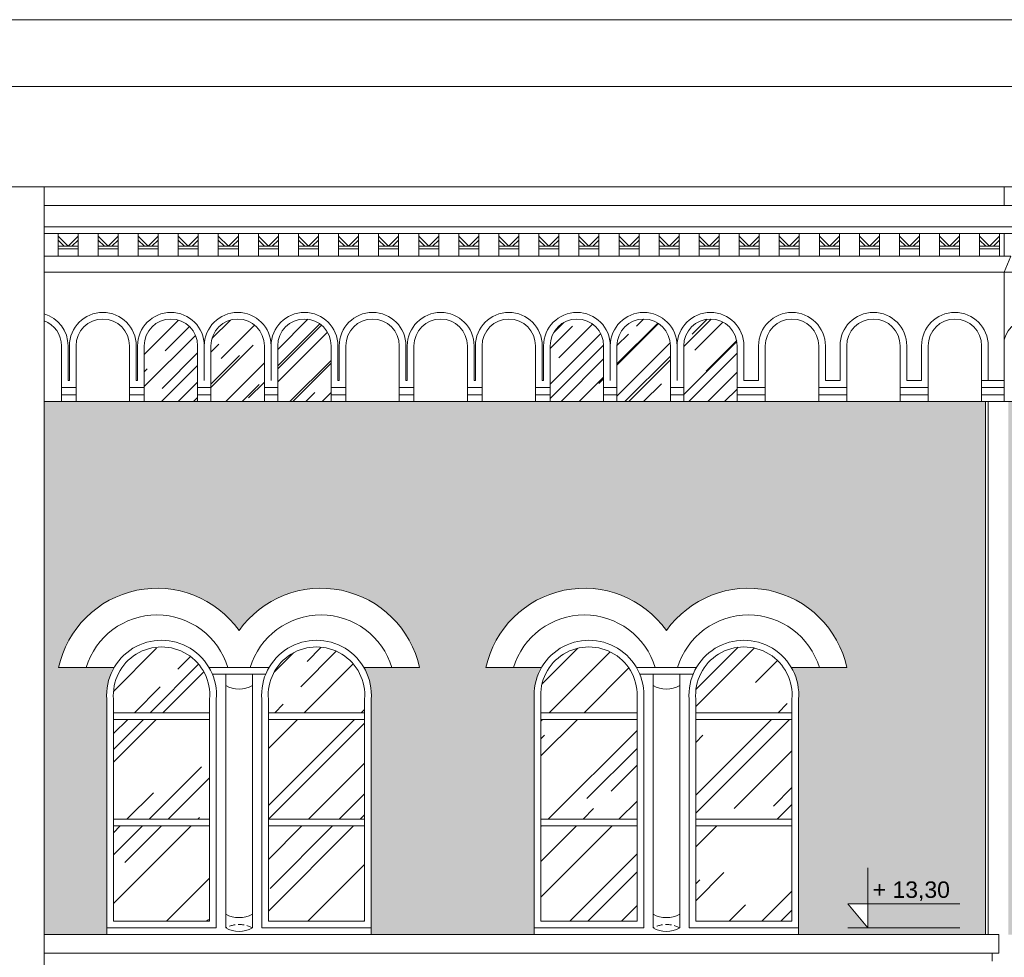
# Model space of a CAD drawing. Header units: millimetres. Extents: x -5254 to 173417, y -28809 to -6400.
# Tile 147 of 256: x 119210 to 119947, y -18576 to -17874. Entities that reach past the tile are written whole.
import ezdxf

# ---------------------------------------------------------------- set-up
doc = ezdxf.new("R2010")
doc.units = ezdxf.units.MM
doc.linetypes.add('HIDDEN', pattern=[9.525, 6.35, -3.175])
for name, color, linetype, lineweight in [('me_cegła', 7, 'Continuous', 5), ('me_cienka', 7, 'Continuous', 15), ('me_cienkie', 7, 'Continuous', 9), ('me_drewno', 7, 'Continuous', 15), ('me_koty', 7, 'Continuous', 13), ('me_szyby', 7, 'Continuous', 13), ('me_tabela', 7, 'Continuous', 20), ('me_ściany', 7, 'Continuous', 20)]:
    doc.layers.add(name, color=color, linetype=linetype, lineweight=lineweight)
doc.styles.add('TABELKA', font='arial.ttf')

# ---------------------------------------------------------------- blocks, each defined once
blk = doc.blocks.new('KOTA')
at = {"color": 0}
for p, q in [((0, 0), (0, 50)), ((-16.57, 20), (76.79, 20)), ((-16.57, 20), (0, 0))]:
    blk.add_line(p, q, dxfattribs=at)
at = {"color": 0, "style": 'TABELKA', "flags": 4}
blk.add_attdef('POZIOM', (1.41, 25), '', height=13.67, rotation=360, dxfattribs=at)

msp = doc.modelspace()

# ---------------------------------------------------------------- hatches: boundary and pattern name
at = {"layer": 'me_cegła'}
h = msp.add_hatch(dxfattribs=at)
h.set_pattern_fill('AR-BRSTD', color=256, scale=0.125)
h.set_pattern_definition([(0, (119228.299, -18558.96), (0, 8.467725), []), (90, (119228.299, -18558.96), (-12.7, 8.467725), [8.46772, -8.46772])])
h.paths.add_polyline_path([(119595.2, -18382.84, -0.151288), (119600.6, -18359.12), (119559.05, -18359.12, -0.651008), (119694.2, -18331.35, -0.651008), (119829.35, -18359.12), (119787.79, -18359.12, -0.151288), (119793.2, -18382.84), (119793.2, -18553.96), (119793.2, -18558.96), (119933.2, -18558.96), (119933.2, -18159.96), (119228.3, -18159.96), (119228.3, -18558.96), (119275.2, -18558.96), (119275.2, -18553.96), (119275.2, -18382.84, -0.151288), (119280.6, -18359.12), (119239.05, -18359.12, -0.651008), (119374.2, -18331.35, -0.651008), (119509.35, -18359.12), (119467.79, -18359.12, -0.151288), (119473.2, -18382.84), (119473.2, -18553.96), (119473.2, -18558.96), (119595.2, -18558.96), (119595.2, -18553.96)])
h.paths.add_polyline_path([(119830, -18535.96), (119844.91, -18535.96), (119844.91, -18553.96)], flags=16)
h.paths.add_polyline_path([(120629.7, -18385.34, -0.151288), (120635.1, -18361.62), (120593.55, -18361.62, -0.651008), (120728.7, -18333.85, -0.651008), (120863.85, -18361.62), (120822.29, -18361.62, -0.151288), (120827.7, -18385.34), (120827.7, -18556.46), (120827.7, -18558.96), (120941.7, -18558.96), (120941.7, -18553.96), (120941.7, -18382.84, -0.151288), (120947.1, -18359.12), (120905.55, -18359.12, -0.651008), (121040.7, -18331.35, -0.651008), (121175.85, -18359.12), (121134.29, -18359.12, -0.151288), (121139.7, -18382.84), (121139.7, -18553.96), (121139.7, -18558.96), (121198.2, -18558.96), (121198.2, -18159.96), (119950.2, -18159.96), (119950.2, -18558.96), (120003.7, -18558.96), (120003.7, -18553.96), (120003.7, -18382.84, -0.151288), (120009.1, -18359.12), (119967.55, -18359.12, -0.651008), (120102.7, -18331.35, -0.651008), (120237.85, -18359.12), (120196.29, -18359.12, -0.151288), (120201.7, -18382.84), (120201.7, -18553.96), (120201.7, -18558.96), (120316.7, -18558.96), (120316.7, -18553.96), (120316.7, -18382.84, -0.151288), (120322.1, -18359.12), (120280.55, -18359.12, -0.651008), (120415.7, -18331.35, -0.651008), (120550.85, -18359.12), (120509.29, -18359.12, -0.151288), (120514.7, -18382.84), (120514.7, -18553.96), (120514.7, -18558.96), (120629.7, -18558.96), (120629.7, -18556.46)])
h.paths.add_polyline_path([(120836.81, -18538.46), (120851.71, -18538.46), (120851.71, -18556.46)], flags=16)
h.paths.add_polyline_path([(120851.76, -18540.09), (120916.97, -18540.09), (120916.97, -18517.91), (120851.76, -18517.91)], flags=24)
at = {"layer": 'me_szyby'}
h = msp.add_hatch(dxfattribs=at)
h.set_pattern_fill('AR-RROOF', color=256, angle=45)
h.set_pattern_definition([(45, (103144.947, -31160.714), (21.552615, 57.47364), [381, -50.8, 127, -25.4]), (45, (103159.854, -31127.846), (-41.847994, 5.92697), [76.2, -8.382, 152.4, -19.05]), (45, (103138.66, -31136.467), (81.36112, 105.428207), [203.2, -35.56, 101.6, -25.4])])
h.paths.add_polyline_path([(121046.7, -18159.96), (121086.7, -18159.96), (121086.7, -18118.19, 1), (121046.7, -18118.19)])
h.paths.add_polyline_path([(121036.7, -18118.19, 1), (120996.7, -18118.19), (120996.7, -18159.96), (121036.7, -18159.96)])
h.paths.add_polyline_path([(120746.7, -18159.96), (120786.7, -18159.96), (120786.7, -18118.19, 1), (120746.7, -18118.19)])
h.paths.add_polyline_path([(120696.7, -18159.96), (120736.7, -18159.96), (120736.7, -18118.19, 1), (120696.7, -18118.19)])
h.paths.add_polyline_path([(120646.7, -18159.96), (120686.7, -18159.96), (120686.7, -18118.19, 1), (120646.7, -18118.19)])
h.paths.add_polyline_path([(120446.7, -18159.96), (120486.7, -18159.96), (120486.7, -18118.19, 1), (120446.7, -18118.19)])
h.paths.add_polyline_path([(120396.7, -18159.96), (120436.7, -18159.96), (120436.7, -18118.19, 1), (120396.7, -18118.19)])
h.paths.add_polyline_path([(120346.7, -18159.96), (120386.7, -18159.96), (120386.7, -18118.19, 1), (120346.7, -18118.19)])
h.paths.add_polyline_path([(120046.7, -18159.96), (120086.7, -18159.96), (120086.7, -18118.19, 1), (120046.7, -18118.19)])
h.paths.add_polyline_path([(120036.7, -18118.19, 1), (119996.7, -18118.19), (119996.7, -18159.96), (120036.7, -18159.96)])
h.paths.add_polyline_path([(119707.2, -18159.96), (119747.2, -18159.96), (119747.2, -18118.19, 1), (119707.2, -18118.19)])
h.paths.add_polyline_path([(119657.2, -18159.96), (119697.2, -18159.96), (119697.2, -18118.19, 1), (119657.2, -18118.19)])
h.paths.add_polyline_path([(119647.2, -18118.19, 1), (119607.2, -18118.19), (119607.2, -18159.96), (119647.2, -18159.96)])
h.paths.add_polyline_path([(119403.2, -18159.96), (119443.2, -18159.96), (119443.2, -18118.19, 1), (119403.2, -18118.19)])
h.paths.add_polyline_path([(119393.2, -18118.19, 1), (119353.2, -18118.19), (119353.2, -18159.96), (119393.2, -18159.96)])
h.paths.add_polyline_path([(119303.2, -18159.96), (119343.2, -18159.96), (119343.2, -18118.19, 1), (119303.2, -18118.19)])
h.paths.add_polyline_path([(119139.2, -18118.19, 1), (119099.2, -18118.19), (119099.2, -18159.96), (119139.2, -18159.96)])
h.paths.add_polyline_path([(119049.2, -18159.96), (119089.2, -18159.96), (119089.2, -18118.19, 1), (119049.2, -18118.19)])
h.paths.add_polyline_path([(119039.2, -18118.19, 1), (118999.2, -18118.19), (118999.2, -18159.96), (119039.2, -18159.96)])
h = msp.add_hatch(dxfattribs=at)
h.set_pattern_fill('AR-RROOF', color=256, scale=2.2, angle=45)
h.set_pattern_definition([(45, (108471.95, -29781.74), (47.41575, 126.442), [838.2, -111.76, 279.4, -55.88]), (45, (108504.75, -29709.43), (-92.0656, 13.03933), [167.64, -18.4404, 335.28, -41.91]), (45, (108458.122, -29728.396), (178.994465, 231.942055), [447.04, -78.232, 223.52, -55.88])])
h.paths.add_polyline_path([(119396.2, -18477.63), (119468.2, -18477.63), (119468.2, -18548.96), (119396.2, -18548.96)])
h.paths.add_polyline_path([(119396.2, -18397.84), (119468.2, -18397.84), (119468.2, -18472.63), (119396.2, -18472.63)])
h.paths.add_polyline_path([(119468.2, -18382.84), (119468.2, -18392.84), (119396.2, -18392.84), (119396.2, -18382.84, -1.090383)])
h.paths.add_polyline_path([(119352.2, -18382.84), (119352.2, -18392.84), (119280.2, -18392.84), (119280.2, -18382.84, -1.090383)])
h.paths.add_polyline_path([(119280.2, -18397.84), (119352.2, -18397.84), (119352.2, -18472.63), (119280.2, -18472.63)])
h.paths.add_polyline_path([(119280.2, -18477.63), (119352.2, -18477.63), (119352.2, -18548.96), (119280.2, -18548.96)])
h = msp.add_hatch(dxfattribs=at)
h.set_pattern_fill('AR-RROOF', color=256, scale=2.2, angle=45)
h.set_pattern_definition([(45, (108151.95, -29781.74), (47.41575, 126.442), [838.2, -111.76, 279.4, -55.88]), (45, (108184.75, -29709.43), (-92.0656, 13.03933), [167.64, -18.4404, 335.28, -41.91]), (45, (108138.122, -29728.396), (178.994465, 231.942055), [447.04, -78.232, 223.52, -55.88])])
h.paths.add_polyline_path([(119716.2, -18477.63), (119788.2, -18477.63), (119788.2, -18548.96), (119716.2, -18548.96)])
h.paths.add_polyline_path([(119716.2, -18397.84), (119788.2, -18397.84), (119788.2, -18472.63), (119716.2, -18472.63)])
h.paths.add_polyline_path([(119788.2, -18382.84), (119788.2, -18392.84), (119716.2, -18392.84), (119716.2, -18382.84, -1.090383)])
h.paths.add_polyline_path([(119672.2, -18382.84), (119672.2, -18392.84), (119600.2, -18392.84), (119600.2, -18382.84, -1.090383)])
h.paths.add_polyline_path([(119600.2, -18397.84), (119672.2, -18397.84), (119672.2, -18472.63), (119600.2, -18472.63)])
h.paths.add_polyline_path([(119600.2, -18477.63), (119672.2, -18477.63), (119672.2, -18548.96), (119600.2, -18548.96)])

# ---------------------------------------------------------------- linework, layer by layer
at = {"layer": 'me_cienka'}
for p, q in [((119228.3, -17999.19), (119228.3, -19903.96)), ((119935.2, -18558.96), (119935.2, -18159.96))]:
    msp.add_line(p, q, dxfattribs=at)
for points in [[(118674.52, -18013.19), (118674.52, -17999.19), (119661.52, -17999.19)], [(118801.52, -18013.19), (118801.52, -17999.19), (119788.52, -17999.19)], [(119947.2, -18013.19), (119947.2, -17999.19), (119788.52, -17999.19)]]:
    msp.add_lwpolyline(points, dxfattribs=at)
at = {"layer": 'me_cienkie'}
for p, q in [((119228.3, -18029.19), (119947.2, -18029.19)), ((119947.2, -18034.19), (119228.3, -18034.19)), ((119228.3, -18051.19), (119947.2, -18051.19)), ((119947.2, -18063.19), (119228.3, -18063.19)), ((119947.2, -18159.96), (119947.2, -18063.19)), ((119947.2, -18063.19), (121201.2, -18063.19)), ((119252.2, -18149.29), (119241.2, -18149.29)), ((119247.2, -18144.29), (119246.2, -18144.29)), ((119303.2, -18149.29), (119292.2, -18149.29)), ((119298.2, -18144.29), (119297.2, -18144.29)), ((119353.2, -18149.29), (119343.2, -18149.29)), ((119403.2, -18149.29), (119393.2, -18149.29)), ((119454.2, -18149.29), (119443.2, -18149.29)), ((119448.2, -18144.29), (119449.2, -18144.29)), ((119505.2, -18149.29), (119494.2, -18149.29)), ((119500.2, -18144.29), (119499.2, -18144.29)), ((119556.2, -18149.29), (119545.2, -18149.29)), ((119551.2, -18144.29), (119550.2, -18144.29)), ((119607.2, -18149.29), (119596.2, -18149.29)), ((119602.2, -18144.29), (119601.2, -18144.29)), ((119657.2, -18149.29), (119647.2, -18149.29)), ((119707.2, -18149.29), (119697.2, -18149.29)), ((119768.2, -18149.29), (119747.2, -18149.29)), ((119752.2, -18144.29), (119763.2, -18144.29)), ((119829.2, -18149.29), (119808.2, -18149.29)), ((119813.2, -18144.29), (119824.2, -18144.29)), ((119890.2, -18149.29), (119869.2, -18149.29)), ((119874.2, -18144.29), (119885.2, -18144.29)), ((119930.2, -18144.29), (119947.2, -18144.29)), ((119947.2, -18149.29), (119930.2, -18149.29)), ((119252.2, -18154.96), (119241.2, -18154.96)), ((119303.2, -18154.96), (119292.2, -18154.96)), ((119353.2, -18154.96), (119343.2, -18154.96)), ((119403.2, -18154.96), (119393.2, -18154.96)), ((119454.2, -18154.96), (119443.2, -18154.96)), ((119505.2, -18154.96), (119494.2, -18154.96)), ((119556.2, -18154.96), (119545.2, -18154.96)), ((119607.2, -18154.96), (119596.2, -18154.96)), ((119657.2, -18154.96), (119647.2, -18154.96)), ((119707.2, -18154.96), (119697.2, -18154.96)), ((119768.2, -18154.96), (119747.2, -18154.96)), ((119829.2, -18154.96), (119808.2, -18154.96)), ((119890.2, -18154.96), (119869.2, -18154.96)), ((119947.2, -18154.96), (119930.2, -18154.96)), ((125073.2, -18159.96), (119228.3, -18159.96)), ((119275.2, -18553.96), (119275.2, -18558.96)), ((119473.2, -18558.96), (119473.2, -18553.96)), ((119595.2, -18553.96), (119595.2, -18558.96)), ((119793.2, -18558.96), (119793.2, -18553.96)), ((119914.02, -18553.96), (119830, -18553.96))]:
    msp.add_line(p, q, dxfattribs=at)
for points in [[(119228.3, -18013.19), (119966.5, -18013.19)], [(119947.2, -18029.19), (119962.2, -18029.19), (119962.2, -18034.19)], [(119238.7, -18051.19), (119238.7, -18034.19)], [(119238.7, -18036.19), (119246.2, -18043.69)], [(119238.7, -18039.01), (119243.37, -18043.69)], [(119253.7, -18036.19), (119246.2, -18043.69)], [(119253.7, -18039.01), (119249.02, -18043.69)], [(119253.7, -18051.19), (119253.7, -18034.19)], [(119268.7, -18051.19), (119268.7, -18034.19)], [(119268.7, -18036.19), (119276.2, -18043.69)], [(119268.7, -18039.01), (119273.37, -18043.69)], [(119283.7, -18036.19), (119276.2, -18043.69)], [(119283.7, -18039.01), (119279.02, -18043.69)], [(119283.7, -18051.19), (119283.7, -18034.19)], [(119298.7, -18051.19), (119298.7, -18034.19)], [(119298.7, -18036.19), (119306.2, -18043.69)], [(119298.7, -18039.01), (119303.37, -18043.69)], [(119313.7, -18036.19), (119306.2, -18043.69)], [(119313.7, -18039.01), (119309.02, -18043.69)], [(119313.7, -18051.19), (119313.7, -18034.19)], [(119328.7, -18051.19), (119328.7, -18034.19)], [(119328.7, -18036.19), (119336.2, -18043.69)], [(119328.7, -18039.01), (119333.37, -18043.69)], [(119343.7, -18036.19), (119336.2, -18043.69)], [(119343.7, -18039.01), (119339.02, -18043.69)], [(119343.7, -18051.19), (119343.7, -18034.19)], [(119358.7, -18051.19), (119358.7, -18034.19)], [(119358.7, -18036.19), (119366.2, -18043.69)], [(119358.7, -18039.01), (119363.37, -18043.69)], [(119373.7, -18036.19), (119366.2, -18043.69)], [(119373.7, -18039.01), (119369.02, -18043.69)], [(119373.7, -18051.19), (119373.7, -18034.19)], [(119388.7, -18051.19), (119388.7, -18034.19)], [(119388.7, -18036.19), (119396.2, -18043.69)], [(119388.7, -18039.01), (119393.37, -18043.69)], [(119403.7, -18036.19), (119396.2, -18043.69)], [(119403.7, -18039.01), (119399.02, -18043.69)], [(119403.7, -18051.19), (119403.7, -18034.19)], [(119418.7, -18051.19), (119418.7, -18034.19)], [(119418.7, -18036.19), (119426.2, -18043.69)], [(119418.7, -18039.01), (119423.37, -18043.69)], [(119433.7, -18036.19), (119426.2, -18043.69)], [(119433.7, -18039.01), (119429.02, -18043.69)], [(119433.7, -18051.19), (119433.7, -18034.19)], [(119448.7, -18051.19), (119448.7, -18034.19)], [(119448.7, -18036.19), (119456.2, -18043.69)], [(119448.7, -18039.01), (119453.37, -18043.69)], [(119463.7, -18036.19), (119456.2, -18043.69)], [(119463.7, -18039.01), (119459.02, -18043.69)], [(119463.7, -18051.19), (119463.7, -18034.19)], [(119478.7, -18051.19), (119478.7, -18034.19)], [(119478.7, -18036.19), (119486.2, -18043.69)], [(119478.7, -18039.01), (119483.37, -18043.69)], [(119493.7, -18036.19), (119486.2, -18043.69)], [(119493.7, -18039.01), (119489.02, -18043.69)], [(119493.7, -18051.19), (119493.7, -18034.19)], [(119508.7, -18051.19), (119508.7, -18034.19)], [(119508.7, -18036.19), (119516.2, -18043.69)], [(119508.7, -18039.01), (119513.37, -18043.69)], [(119523.7, -18036.19), (119516.2, -18043.69)], [(119523.7, -18039.01), (119519.02, -18043.69)], [(119523.7, -18051.19), (119523.7, -18034.19)], [(119538.7, -18051.19), (119538.7, -18034.19)], [(119538.7, -18036.19), (119546.2, -18043.69)], [(119538.7, -18039.01), (119543.37, -18043.69)], [(119553.7, -18036.19), (119546.2, -18043.69)], [(119553.7, -18039.01), (119549.02, -18043.69)], [(119553.7, -18051.19), (119553.7, -18034.19)], [(119568.7, -18051.19), (119568.7, -18034.19)], [(119568.7, -18036.19), (119576.2, -18043.69)], [(119568.7, -18039.01), (119573.37, -18043.69)], [(119583.7, -18036.19), (119576.2, -18043.69)], [(119583.7, -18039.01), (119579.02, -18043.69)], [(119583.7, -18051.19), (119583.7, -18034.19)], [(119598.7, -18051.19), (119598.7, -18034.19)], [(119598.7, -18036.19), (119606.2, -18043.69)], [(119598.7, -18039.01), (119603.37, -18043.69)], [(119613.7, -18036.19), (119606.2, -18043.69)], [(119613.7, -18039.01), (119609.02, -18043.69)], [(119613.7, -18051.19), (119613.7, -18034.19)], [(119628.7, -18051.19), (119628.7, -18034.19)], [(119628.7, -18036.19), (119636.2, -18043.69)], [(119628.7, -18039.01), (119633.37, -18043.69)], [(119643.7, -18036.19), (119636.2, -18043.69)], [(119643.7, -18039.01), (119639.02, -18043.69)], [(119643.7, -18051.19), (119643.7, -18034.19)], [(119658.7, -18051.19), (119658.7, -18034.19)], [(119658.7, -18036.19), (119666.2, -18043.69)], [(119658.7, -18039.01), (119663.37, -18043.69)], [(119673.7, -18036.19), (119666.2, -18043.69)], [(119673.7, -18039.01), (119669.02, -18043.69)], [(119673.7, -18051.19), (119673.7, -18034.19)], [(119688.7, -18051.19), (119688.7, -18034.19)], [(119688.7, -18036.19), (119696.2, -18043.69)], [(119688.7, -18039.01), (119693.37, -18043.69)], [(119703.7, -18036.19), (119696.2, -18043.69)], [(119703.7, -18039.01), (119699.02, -18043.69)], [(119703.7, -18051.19), (119703.7, -18034.19)], [(119718.7, -18051.19), (119718.7, -18034.19)], [(119718.7, -18036.19), (119726.2, -18043.69)], [(119718.7, -18039.01), (119723.37, -18043.69)], [(119733.7, -18036.19), (119726.2, -18043.69)], [(119733.7, -18039.01), (119729.02, -18043.69)], [(119733.7, -18051.19), (119733.7, -18034.19)], [(119748.7, -18051.19), (119748.7, -18034.19)], [(119748.7, -18036.19), (119756.2, -18043.69)], [(119748.7, -18039.01), (119753.37, -18043.69)], [(119763.7, -18036.19), (119756.2, -18043.69)], [(119763.7, -18039.01), (119759.02, -18043.69)], [(119763.7, -18051.19), (119763.7, -18034.19)], [(119778.7, -18051.19), (119778.7, -18034.19)], [(119778.7, -18036.19), (119786.2, -18043.69)], [(119778.7, -18039.01), (119783.37, -18043.69)], [(119793.7, -18036.19), (119786.2, -18043.69)], [(119793.7, -18039.01), (119789.02, -18043.69)], [(119793.7, -18051.19), (119793.7, -18034.19)], [(119808.7, -18051.19), (119808.7, -18034.19)], [(119808.7, -18036.19), (119816.2, -18043.69)], [(119808.7, -18039.01), (119813.37, -18043.69)], [(119823.7, -18036.19), (119816.2, -18043.69)], [(119823.7, -18039.01), (119819.02, -18043.69)], [(119823.7, -18051.19), (119823.7, -18034.19)], [(119838.7, -18051.19), (119838.7, -18034.19)], [(119838.7, -18036.19), (119846.2, -18043.69)], [(119838.7, -18039.01), (119843.37, -18043.69)], [(119853.7, -18036.19), (119846.2, -18043.69)], [(119853.7, -18039.01), (119849.02, -18043.69)], [(119853.7, -18051.19), (119853.7, -18034.19)], [(119868.7, -18051.19), (119868.7, -18034.19)], [(119868.7, -18036.19), (119876.2, -18043.69)], [(119868.7, -18039.01), (119873.37, -18043.69)], [(119883.7, -18036.19), (119876.2, -18043.69)], [(119883.7, -18039.01), (119879.02, -18043.69)], [(119883.7, -18051.19), (119883.7, -18034.19)], [(119898.7, -18051.19), (119898.7, -18034.19)], [(119898.7, -18036.19), (119906.2, -18043.69)], [(119898.7, -18039.01), (119903.37, -18043.69)], [(119913.7, -18036.19), (119906.2, -18043.69)], [(119913.7, -18039.01), (119909.02, -18043.69)], [(119913.7, -18051.19), (119913.7, -18034.19)], [(119928.7, -18051.19), (119928.7, -18034.19)], [(119928.7, -18036.19), (119936.2, -18043.69)], [(119928.7, -18039.01), (119933.37, -18043.69)], [(119943.7, -18036.19), (119936.2, -18043.69)], [(119943.7, -18039.01), (119939.02, -18043.69)], [(119943.7, -18051.19), (119943.7, -18034.19)], [(119947.2, -18034.19), (119962.2, -18034.19)], [(119947.2, -18051.19), (119947.2, -18034.19)], [(119246.2, -18043.69), (119238.7, -18043.69)], [(119246.2, -18045.69), (119238.7, -18045.69)], [(119246.2, -18043.69), (119253.7, -18043.69)], [(119246.2, -18045.69), (119253.7, -18045.69)], [(119276.2, -18043.69), (119268.7, -18043.69)], [(119276.2, -18045.69), (119268.7, -18045.69)], [(119276.2, -18043.69), (119283.7, -18043.69)], [(119276.2, -18045.69), (119283.7, -18045.69)], [(119306.2, -18043.69), (119298.7, -18043.69)], [(119306.2, -18045.69), (119298.7, -18045.69)], [(119306.2, -18043.69), (119313.7, -18043.69)], [(119306.2, -18045.69), (119313.7, -18045.69)], [(119336.2, -18043.69), (119328.7, -18043.69)], [(119336.2, -18045.69), (119328.7, -18045.69)], [(119336.2, -18043.69), (119343.7, -18043.69)], [(119336.2, -18045.69), (119343.7, -18045.69)], [(119366.2, -18043.69), (119358.7, -18043.69)], [(119366.2, -18045.69), (119358.7, -18045.69)], [(119366.2, -18043.69), (119373.7, -18043.69)], [(119366.2, -18045.69), (119373.7, -18045.69)], [(119396.2, -18043.69), (119388.7, -18043.69)], [(119396.2, -18045.69), (119388.7, -18045.69)], [(119396.2, -18043.69), (119403.7, -18043.69)], [(119396.2, -18045.69), (119403.7, -18045.69)], [(119426.2, -18043.69), (119418.7, -18043.69)], [(119426.2, -18045.69), (119418.7, -18045.69)], [(119426.2, -18043.69), (119433.7, -18043.69)], [(119426.2, -18045.69), (119433.7, -18045.69)], [(119456.2, -18043.69), (119448.7, -18043.69)], [(119456.2, -18045.69), (119448.7, -18045.69)], [(119456.2, -18043.69), (119463.7, -18043.69)], [(119456.2, -18045.69), (119463.7, -18045.69)], [(119486.2, -18043.69), (119478.7, -18043.69)], [(119486.2, -18045.69), (119478.7, -18045.69)], [(119486.2, -18043.69), (119493.7, -18043.69)], [(119486.2, -18045.69), (119493.7, -18045.69)], [(119516.2, -18043.69), (119508.7, -18043.69)], [(119516.2, -18045.69), (119508.7, -18045.69)], [(119516.2, -18043.69), (119523.7, -18043.69)], [(119516.2, -18045.69), (119523.7, -18045.69)], [(119546.2, -18043.69), (119538.7, -18043.69)], [(119546.2, -18045.69), (119538.7, -18045.69)], [(119546.2, -18043.69), (119553.7, -18043.69)], [(119546.2, -18045.69), (119553.7, -18045.69)], [(119576.2, -18043.69), (119568.7, -18043.69)], [(119576.2, -18045.69), (119568.7, -18045.69)], [(119576.2, -18043.69), (119583.7, -18043.69)], [(119576.2, -18045.69), (119583.7, -18045.69)], [(119606.2, -18043.69), (119598.7, -18043.69)], [(119606.2, -18045.69), (119598.7, -18045.69)], [(119606.2, -18043.69), (119613.7, -18043.69)], [(119606.2, -18045.69), (119613.7, -18045.69)], [(119636.2, -18043.69), (119628.7, -18043.69)], [(119636.2, -18045.69), (119628.7, -18045.69)], [(119636.2, -18043.69), (119643.7, -18043.69)], [(119636.2, -18045.69), (119643.7, -18045.69)], [(119666.2, -18043.69), (119658.7, -18043.69)], [(119666.2, -18045.69), (119658.7, -18045.69)], [(119666.2, -18043.69), (119673.7, -18043.69)], [(119666.2, -18045.69), (119673.7, -18045.69)], [(119696.2, -18043.69), (119688.7, -18043.69)], [(119696.2, -18045.69), (119688.7, -18045.69)], [(119696.2, -18043.69), (119703.7, -18043.69)], [(119696.2, -18045.69), (119703.7, -18045.69)], [(119726.2, -18043.69), (119718.7, -18043.69)], [(119726.2, -18045.69), (119718.7, -18045.69)], [(119726.2, -18043.69), (119733.7, -18043.69)], [(119726.2, -18045.69), (119733.7, -18045.69)], [(119756.2, -18043.69), (119748.7, -18043.69)], [(119756.2, -18045.69), (119748.7, -18045.69)], [(119756.2, -18043.69), (119763.7, -18043.69)], [(119756.2, -18045.69), (119763.7, -18045.69)], [(119786.2, -18043.69), (119778.7, -18043.69)], [(119786.2, -18045.69), (119778.7, -18045.69)], [(119786.2, -18043.69), (119793.7, -18043.69)], [(119786.2, -18045.69), (119793.7, -18045.69)], [(119816.2, -18043.69), (119808.7, -18043.69)], [(119816.2, -18045.69), (119808.7, -18045.69)], [(119816.2, -18043.69), (119823.7, -18043.69)], [(119816.2, -18045.69), (119823.7, -18045.69)], [(119846.2, -18043.69), (119838.7, -18043.69)], [(119846.2, -18045.69), (119838.7, -18045.69)], [(119846.2, -18043.69), (119853.7, -18043.69)], [(119846.2, -18045.69), (119853.7, -18045.69)], [(119876.2, -18043.69), (119868.7, -18043.69)], [(119876.2, -18045.69), (119868.7, -18045.69)], [(119876.2, -18043.69), (119883.7, -18043.69)], [(119876.2, -18045.69), (119883.7, -18045.69)], [(119906.2, -18043.69), (119898.7, -18043.69)], [(119906.2, -18045.69), (119898.7, -18045.69)], [(119906.2, -18043.69), (119913.7, -18043.69)], [(119906.2, -18045.69), (119913.7, -18045.69)], [(119936.2, -18043.69), (119928.7, -18043.69)], [(119936.2, -18045.69), (119928.7, -18045.69)], [(119936.2, -18043.69), (119943.7, -18043.69)], [(119936.2, -18045.69), (119943.7, -18045.69)], [(119952.2, -18051.19), (119947.2, -18063.19)], [(119947.2, -18063.19), (119952.2, -18051.19), (119947.2, -18051.19)], [(119241.2, -18118.19), (119241.2, -18159.96)], [(119246.2, -18118.19), (119246.2, -18144.29)], [(119247.2, -18118.19), (119247.2, -18144.29)], [(119252.2, -18118.19), (119252.2, -18159.96)], [(119292.2, -18118.19), (119292.2, -18159.96)], [(119297.2, -18118.19), (119297.2, -18144.29)], [(119298.2, -18118.19), (119298.2, -18144.29)], [(119298.2, -18118.19), (119298.2, -18144.29)], [(119298.2, -18118.19), (119298.2, -18144.29)], [(119298.2, -18118.19), (119298.2, -18144.29)], [(119303.2, -18118.19), (119303.2, -18159.96)], [(119343.2, -18118.19), (119343.2, -18159.96)], [(119348.2, -18118.19), (119348.2, -18144.29)], [(119348.2, -18118.19), (119348.2, -18144.29)], [(119348.2, -18118.19), (119348.2, -18144.29)], [(119348.2, -18118.19), (119348.2, -18144.29)], [(119348.2, -18118.19), (119348.2, -18144.29)], [(119348.2, -18118.19), (119348.2, -18144.29)], [(119348.2, -18118.19), (119348.2, -18144.29)], [(119348.2, -18118.19), (119348.2, -18144.29)], [(119348.2, -18118.19), (119348.2, -18144.29)], [(119348.2, -18118.19), (119348.2, -18144.29)], [(119348.2, -18118.19), (119348.2, -18144.29)], [(119348.2, -18118.19), (119348.2, -18144.29)], [(119353.2, -18118.19), (119353.2, -18159.96)], [(119353.2, -18118.19), (119353.2, -18159.96)], [(119393.2, -18118.19), (119393.2, -18159.96)], [(119398.2, -18118.19), (119398.2, -18144.29)], [(119398.2, -18118.19), (119398.2, -18144.29)], [(119398.2, -18118.19), (119398.2, -18144.29)], [(119398.2, -18118.19), (119398.2, -18144.29)], [(119398.2, -18118.19), (119398.2, -18144.29)], [(119398.2, -18118.19), (119398.2, -18144.29)], [(119398.2, -18118.19), (119398.2, -18144.29)], [(119398.2, -18118.19), (119398.2, -18144.29)], [(119398.2, -18118.19), (119398.2, -18144.29)], [(119403.2, -18118.19), (119403.2, -18159.96)], [(119443.2, -18118.19), (119443.2, -18159.96)], [(119448.2, -18118.19), (119448.2, -18144.29)], [(119448.2, -18118.19), (119448.2, -18144.29)], [(119448.2, -18118.19), (119448.2, -18144.29)], [(119448.2, -18118.19), (119448.2, -18144.29)], [(119448.2, -18118.19), (119448.2, -18144.29)], [(119448.2, -18118.19), (119448.2, -18144.29)], [(119448.2, -18118.19), (119448.2, -18144.29)], [(119449.2, -18118.19), (119449.2, -18144.29)], [(119454.2, -18118.19), (119454.2, -18159.96)], [(119494.2, -18118.19), (119494.2, -18159.96)], [(119499.2, -18118.19), (119499.2, -18144.29)], [(119500.2, -18118.19), (119500.2, -18144.29)], [(119505.2, -18118.19), (119505.2, -18159.96)], [(119545.2, -18118.19), (119545.2, -18159.96)], [(119550.2, -18118.19), (119550.2, -18144.29)], [(119551.2, -18118.19), (119551.2, -18144.29)], [(119556.2, -18118.19), (119556.2, -18159.96)], [(119596.2, -18118.19), (119596.2, -18159.96)], [(119601.2, -18118.19), (119601.2, -18144.29)], [(119602.2, -18118.19), (119602.2, -18144.29)], [(119602.2, -18118.19), (119602.2, -18144.29)], [(119602.2, -18118.19), (119602.2, -18144.29)], [(119602.2, -18118.19), (119602.2, -18144.29)], [(119607.2, -18118.19), (119607.2, -18159.96)], [(119647.2, -18118.19), (119647.2, -18159.96)], [(119652.2, -18118.19), (119652.2, -18144.29)], [(119652.2, -18118.19), (119652.2, -18144.29)], [(119652.2, -18118.19), (119652.2, -18144.29)], [(119652.2, -18118.19), (119652.2, -18144.29)], [(119652.2, -18118.19), (119652.2, -18144.29)], [(119652.2, -18118.19), (119652.2, -18144.29)], [(119652.2, -18118.19), (119652.2, -18144.29)], [(119652.2, -18118.19), (119652.2, -18144.29)], [(119652.2, -18118.19), (119652.2, -18144.29)], [(119652.2, -18118.19), (119652.2, -18144.29)], [(119652.2, -18118.19), (119652.2, -18144.29)], [(119652.2, -18118.19), (119652.2, -18144.29)], [(119657.2, -18118.19), (119657.2, -18159.96)], [(119657.2, -18118.19), (119657.2, -18159.96)], [(119697.2, -18118.19), (119697.2, -18159.96)], [(119702.2, -18118.19), (119702.2, -18144.29)], [(119702.2, -18118.19), (119702.2, -18144.29)], [(119702.2, -18118.19), (119702.2, -18144.29)], [(119702.2, -18118.19), (119702.2, -18144.29)], [(119702.2, -18118.19), (119702.2, -18144.29)], [(119702.2, -18118.19), (119702.2, -18144.29)], [(119702.2, -18118.19), (119702.2, -18144.29)], [(119702.2, -18118.19), (119702.2, -18144.29)], [(119702.2, -18118.19), (119702.2, -18144.29)], [(119707.2, -18118.19), (119707.2, -18159.96)], [(119747.2, -18118.19), (119747.2, -18159.96)], [(119752.2, -18118.19), (119752.2, -18144.29)], [(119752.2, -18118.19), (119752.2, -18144.29)], [(119752.2, -18118.19), (119752.2, -18144.29)], [(119752.2, -18118.19), (119752.2, -18144.29)], [(119752.2, -18118.19), (119752.2, -18144.29)], [(119752.2, -18118.19), (119752.2, -18144.29)], [(119752.2, -18118.19), (119752.2, -18144.29)], [(119763.2, -18118.19), (119763.2, -18144.29)], [(119768.2, -18118.19), (119768.2, -18159.96)], [(119808.2, -18118.19), (119808.2, -18159.96)], [(119813.2, -18118.19), (119813.2, -18144.29)], [(119824.2, -18118.19), (119824.2, -18144.29)], [(119829.2, -18118.19), (119829.2, -18159.96)], [(119869.2, -18118.19), (119869.2, -18159.96)], [(119874.2, -18118.19), (119874.2, -18144.29)], [(119885.2, -18118.19), (119885.2, -18144.29)], [(119890.2, -18118.19), (119890.2, -18159.96)], [(119930.2, -18118.19), (119930.2, -18159.96)], [(119935.2, -18118.19), (119935.2, -18144.29)], [(119280.6, -18359.12), (119239.05, -18359.12)], [(119396.6, -18359.12), (119351.79, -18359.12)], [(119394.14, -18364.12), (119354.25, -18364.12)], [(119364.2, -18553.96), (119364.2, -18364.12)], [(119384.2, -18553.96), (119384.2, -18364.12)], [(119467.79, -18359.12), (119509.35, -18359.12)], [(119600.6, -18359.12), (119559.05, -18359.12)], [(119716.6, -18359.12), (119671.79, -18359.12)], [(119714.14, -18364.12), (119674.25, -18364.12)], [(119684.2, -18553.96), (119684.2, -18364.12)], [(119704.2, -18553.96), (119704.2, -18364.12)], [(119787.79, -18359.12), (119829.35, -18359.12)]]:
    msp.add_lwpolyline(points, dxfattribs=at)
for centre, radius, start, end in [((119221.2, -18118.19), 25, 0, 73.49519), ((119272.2, -18118.19), 25, 0, 180), ((119272.2, -18118.19), 20, 0, 180), ((119323.2, -18118.19), 25, 0, 180), ((119323.2, -18118.19), 20, 0, 180), ((119373.2, -18118.19), 25, 0, 180), ((119373.2, -18118.19), 20, 0, 180), ((119423.2, -18118.19), 25, 0, 180), ((119423.2, -18118.19), 20, 0, 180), ((119474.2, -18118.19), 25, 0, 180), ((119474.2, -18118.19), 20, 0, 180), ((119525.2, -18118.19), 25, 0, 180), ((119525.2, -18118.19), 20, 0, 180), ((119576.2, -18118.19), 25, 0, 180), ((119576.2, -18118.19), 20, 0, 180), ((119627.2, -18118.19), 25, 0, 180), ((119627.2, -18118.19), 20, 0, 180), ((119677.2, -18118.19), 25, 0, 180), ((119677.2, -18118.19), 20, 0, 180), ((119727.2, -18118.19), 25, 0, 180), ((119727.2, -18118.19), 20, 0, 180), ((119788.2, -18118.19), 25, 0, 180), ((119788.2, -18118.19), 20, 0, 180), ((119849.2, -18118.19), 25, 0, 180), ((119849.2, -18118.19), 20, 0, 180), ((119910.2, -18118.19), 25, 0, 180), ((119910.2, -18118.19), 20, 0, 180), ((119966.7, -18118.19), 20, 0, 167.16143), ((119221.2, -18118.19), 20, 0, 69.19922), ((119312.77, -18375.14), 75.44, 35.48267, 167.74043), ((119435.63, -18375.14), 75.44, 12.25957, 144.51733), ((119632.77, -18375.14), 75.44, 35.48267, 167.74043), ((119755.63, -18375.14), 75.44, 12.25957, 144.51733), ((119312.77, -18375.14), 55.44, 16.79471, 163.20529), ((119435.63, -18375.14), 55.44, 16.79471, 163.20529), ((119632.77, -18375.14), 55.44, 16.79471, 163.20529), ((119755.63, -18375.14), 55.44, 16.79471, 163.20529), ((119435.63, -18375.14), 75.44, 162.84299, 163.20529), ((119755.63, -18375.14), 75.44, 162.84299, 163.20529), ((119374.2, -18354.4), 20.77, 241.21372, 298.78628), ((119694.2, -18354.4), 20.77, 241.21372, 298.78628), ((119374.2, -18525.48), 20.77, 241.21372, 298.78628), ((119694.2, -18525.48), 20.77, 241.21372, 298.78628), ((119374.2, -18535.76), 20.77, 241.21372, 298.78628), ((119694.2, -18535.76), 20.77, 241.21372, 298.78628)]:
    msp.add_arc(centre, radius, start, end, dxfattribs=at)
at = {"layer": 'me_cienkie', "linetype": 'HIDDEN', "ltscale": 0.7}
for centre in [(119374.2, -18572.16), (119694.2, -18572.16)]:
    msp.add_arc(centre, 20.77, 61.21372, 118.78628, dxfattribs=at)
at = {"layer": 'me_drewno'}
for points in [[(119275.2, -18553.96), (119275.2, -18382.84)], [(119280.2, -18548.96), (119280.2, -18382.84)], [(119352.2, -18548.96), (119352.2, -18382.84)], [(119357.2, -18553.96), (119357.2, -18382.84)], [(119391.2, -18553.96), (119391.2, -18382.84)], [(119396.2, -18548.96), (119396.2, -18382.84)], [(119468.2, -18548.96), (119468.2, -18382.84)], [(119473.2, -18553.96), (119473.2, -18382.84)], [(119595.2, -18553.96), (119595.2, -18382.84)], [(119600.2, -18548.96), (119600.2, -18382.84)], [(119672.2, -18548.96), (119672.2, -18382.84)], [(119677.2, -18553.96), (119677.2, -18382.84)], [(119711.2, -18553.96), (119711.2, -18382.84)], [(119716.2, -18548.96), (119716.2, -18382.84)], [(119788.2, -18548.96), (119788.2, -18382.84)], [(119793.2, -18553.96), (119793.2, -18382.84)], [(119352.2, -18392.84), (119280.2, -18392.84)], [(119468.2, -18392.84), (119396.2, -18392.84)], [(119672.2, -18392.84), (119600.2, -18392.84)], [(119788.2, -18392.84), (119716.2, -18392.84)], [(119352.2, -18397.84), (119280.2, -18397.84)], [(119468.2, -18397.84), (119396.2, -18397.84)], [(119672.2, -18397.84), (119600.2, -18397.84)], [(119788.2, -18397.84), (119716.2, -18397.84)], [(119352.2, -18472.63), (119280.2, -18472.63)], [(119468.2, -18472.63), (119396.2, -18472.63)], [(119672.2, -18472.63), (119600.2, -18472.63)], [(119788.2, -18472.63), (119716.2, -18472.63)], [(119352.2, -18477.63), (119280.2, -18477.63)], [(119468.2, -18477.63), (119396.2, -18477.63)], [(119672.2, -18477.63), (119600.2, -18477.63)], [(119788.2, -18477.63), (119716.2, -18477.63)], [(119357.2, -18553.96), (119275.2, -18553.96)], [(119352.2, -18548.96), (119280.2, -18548.96)], [(119473.2, -18553.96), (119391.2, -18553.96)], [(119468.2, -18548.96), (119396.2, -18548.96)], [(119677.2, -18553.96), (119595.2, -18553.96)], [(119672.2, -18548.96), (119600.2, -18548.96)], [(119793.2, -18553.96), (119711.2, -18553.96)], [(119788.2, -18548.96), (119716.2, -18548.96)]]:
    msp.add_lwpolyline(points, dxfattribs=at)
for centre, radius, start, end in [((119316.2, -18379.71), 41.12, 355.62868, 184.37132), ((119432.2, -18379.71), 41.12, 355.62868, 184.37132), ((119636.2, -18379.71), 41.12, 355.62868, 184.37132), ((119752.2, -18379.71), 41.12, 355.62868, 184.37132), ((119316.2, -18379.72), 36.13, 355.04842, 184.95158), ((119432.2, -18379.72), 36.13, 355.04842, 184.95158), ((119636.2, -18379.72), 36.13, 355.04842, 184.95158), ((119752.2, -18379.72), 36.13, 355.04842, 184.95158)]:
    msp.add_arc(centre, radius, start, end, dxfattribs=at)
at = {"layer": 'me_szyby'}
for p, q in [((121187.52, -17999.19), (119947.2, -17999.19)), ((119947.2, -18013.19), (121175.52, -18013.19))]:
    msp.add_line(p, q, dxfattribs=at)
at = {"layer": 'me_tabela'}
for points in [[(118319.9, -20844.07), (125319.9, -20844.07), (125319.9, -17874.07), (118319.9, -17874.07)], [(118369.9, -20794.07), (125269.9, -20794.07), (125269.9, -17924.07), (118369.9, -17924.07)]]:
    msp.add_lwpolyline(points, close=True, dxfattribs=at)
at = {"layer": 'me_ściany'}
for p, q in [((119933.2, -18159.96), (119933.2, -18558.96)), ((119933.2, -18558.96), (119228.3, -18558.96)), ((119933.2, -18558.96), (119943.2, -18558.96)), ((119943.2, -18558.96), (119943.2, -18572.96)), ((119228.3, -18572.96), (119938.2, -18572.96)), ((119943.2, -18572.96), (119938.2, -18572.96)), ((119938.2, -18572.96), (119938.2, -18578.96))]:
    msp.add_line(p, q, dxfattribs=at)

# ---------------------------------------------------------------- block references
at = {"layer": 'me_koty'}
ref = msp.add_blockref('KOTA', (119844.91, -18553.96), dxfattribs=dict(at, xscale=0.8999999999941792, yscale=0.8999999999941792, zscale=0.6))
ref.add_attrib('POZIOM', '+ 13,30', (119848.65, -18531.46), dxfattribs={"layer": '0', "height": 12.303, "style": 'TABELKA', "flags": 4})

doc.saveas('drawing.dxf')
